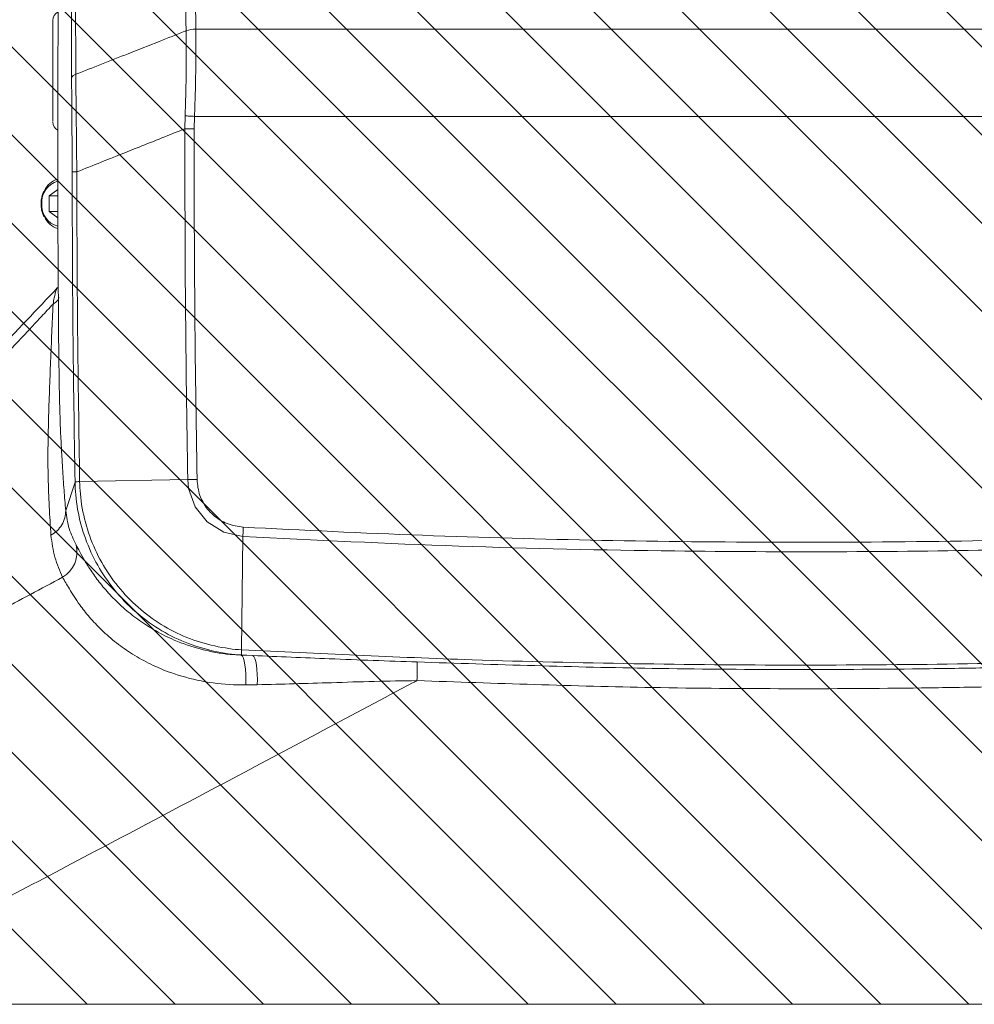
# Model space of a CAD drawing. Header units: millimetres. Extents: x 0 to 8410, y 0 to 5940.
# Tile 37 of 179: x 1153 to 1347, y 4078 to 4278. Entities that reach past the tile are written whole.
import ezdxf

# ---------------------------------------------------------------- set-up
doc = ezdxf.new("R2010")
doc.units = ezdxf.units.MM
doc.header["$LTSCALE"] = 10
doc.linetypes.add('CENTERX2', pattern=[20.32, 12.7, -2.54, 2.54, -2.54])

msp = doc.modelspace()

# ---------------------------------------------------------------- hatches: boundary and pattern name
at = {"linetype": 'Continuous'}
h = msp.add_hatch(dxfattribs=at)
h.set_pattern_fill('ANSI31', color=8, scale=4, angle=90, style=0)
h.paths.add_polyline_path([(1125.65, 4477.87), (1125.65, 4077.87), (1575.65, 4077.87), (1575.65, 4477.87)], flags=0)

# ---------------------------------------------------------------- linework, layer by layer
at = {"color": 8, "linetype": 'Continuous', "lineweight": 0}
for p, q in [((1163.45, 4266.47), (1163.33, 4333.21)), ((1164.2, 4333.95), (1164.32, 4267.22)), ((1188.76, 4276.43), (1188.76, 4276.42)), ((1188.76, 4276.42), (1432.83, 4276.42)), ((1186.77, 4276.08), (1186.77, 4276.08)), ((1186.53, 4256.14), (1186.57, 4258.76)), ((1188.48, 4258.66), (1188.42, 4256.14)), ((1407.53, 4258.66), (1188.48, 4258.66)), ((1162.26, 4178.4), (1164.16, 4184.19)), ((1198.02, 4149), (1198, 4148.97)), ((1198, 4148.97), (1200.39, 4148.88)), ((1200.39, 4148.88), (1198.02, 4149)), ((1201.28, 4142.94), (1198.96, 4142.9))]:
    msp.add_line(p, q, dxfattribs=at)
at = {"color": 7, "linetype": 'Continuous', "lineweight": 0}
for p, q in [((1158.9, 4242.46), (1160.66, 4243.75)), ((1158.9, 4239.28), (1158.9, 4242.46)), ((1160.67, 4242.46), (1158.9, 4242.46)), ((1160.68, 4237.98), (1158.9, 4239.28)), ((1160.68, 4239.28), (1158.9, 4239.28)), ((1160.61, 4223.79), (1160.62, 4223.81)), ((1164.16, 4184.2), (1164.16, 4184.19)), ((1165.11, 4184.31), (1187.12, 4184.71)), ((1198.02, 4149), (1198.03, 4149)), ((1125.65, 4077.87), (1575.65, 4077.87))]:
    msp.add_line(p, q, dxfattribs=at)
at = {"color": 7, "linetype": 'CENTERX2', "lineweight": 0}
msp.add_line((1766.15, 4077.87), (994.16, 4077.87), dxfattribs=at)
at = {"color": 8, "linetype": 'Continuous', "lineweight": 0, "flags": 128}
for points in [[(1186.57, 4258.76), (1186.77, 4258.75), (1186.99, 4258.74), (1187.22, 4258.73), (1187.45, 4258.72), (1187.7, 4258.7), (1187.96, 4258.69), (1188.22, 4258.68), (1188.48, 4258.66)], [(1186.53, 4256.14), (1186.73, 4256.14), (1186.94, 4256.14), (1187.17, 4256.14), (1187.4, 4256.14), (1187.65, 4256.14), (1187.9, 4256.14), (1188.16, 4256.14), (1188.42, 4256.14)], [(1163.57, 4247.35), (1163.6, 4247.35), (1163.65, 4247.35), (1163.73, 4247.35), (1163.84, 4247.35), (1163.98, 4247.35), (1164.14, 4247.35), (1164.32, 4247.35), (1164.52, 4247.35)], [(1198.36, 4173.09), (1198.36, 4173.09), (1194.47, 4173.97), (1191.08, 4176.09), (1188.61, 4179.18), (1187.29, 4182.88), (1187.12, 4184.71), (1187.12, 4184.71)], [(1198, 4148.97), (1198.24, 4148.76), (1198.45, 4148.35), (1198.63, 4147.75), (1198.78, 4146.99), (1198.89, 4146.1), (1198.96, 4145.09), (1198.98, 4144.01), (1198.96, 4142.9)], [(1200.39, 4148.88), (1200.6, 4148.67), (1200.8, 4148.27), (1200.97, 4147.69), (1201.11, 4146.95), (1201.21, 4146.07), (1201.27, 4145.09), (1201.3, 4144.03), (1201.28, 4142.94)]]:
    msp.add_lwpolyline(points, dxfattribs=at)
at = {"color": 7, "linetype": 'Continuous', "lineweight": 0, "flags": 128}
msp.add_lwpolyline([(1198.08, 4150.06), (1198.22, 4161.52), (1198.36, 4173.09)], dxfattribs=at)
at = {"color": 7, "linetype": 'Continuous', "lineweight": 0}
for centre, radius, start, end in [((5160.65, 4252.87), 4000, 178.3744, 180.68745), ((1161.65, 4278.15), 2, 117.0116, 180.0005), ((1161.65, 4257.55), 2, 179.9972, 240.0415), ((1161.71, 4241.94), 4.09, 105.3296, 157.2812), ((1161.69, 4239.77), 4.06, 202.7727, 255.251)]:
    msp.add_arc(centre, radius, start, end, dxfattribs=at)
at = {"color": 8, "linetype": 'Continuous', "lineweight": 0}
for centre, radius, start, end in [((1188.83, 4270.22), 6.21, 90.6139, 109.3311), ((1188.83, 4270.22), 6.21, 90.6186, 109.3331), ((1164.56, 4266.07), 1.17, 101.7353, 160.2819), ((1161.67, 4241.31), 4.26, 103.7325, 185.9482), ((1161.66, 4240.43), 4.25, 173.9976, 256.7367), ((1158.66, 4169.93), 5.91, 300.1376, 14.5057), ((1152.71, 4147.11), 81.16, 357.6514, 0.3243)]:
    msp.add_arc(centre, radius, start, end, dxfattribs=at)
for points, knots in [([(1186.77, 4276.08), (1186.62, 4297.35), (1186.43, 4324.92), (1186.74, 4352.5), (1186.81, 4358.8)], [0, 0, 0, 0, 0.771503, 1, 1, 1, 1]), ([(1188.8, 4359.11), (1188.73, 4352.81), (1188.42, 4325.24), (1188.61, 4297.69), (1188.76, 4276.43)], [0, 0, 0, 0, 0.228496, 1, 1, 1, 1]), ([(1188.76, 4276.42), (1188.77, 4273.95), (1188.79, 4270.2), (1188.7, 4264.95), (1188.61, 4261.52), (1188.52, 4259.42), (1188.48, 4258.66)], [0, 0, 0, 0, 0.431347, 0.653478, 0.875602, 1, 1, 1, 1]), ([(1164.32, 4267.22), (1166.05, 4267.9), (1169.62, 4269.3), (1175.28, 4271.53), (1180.95, 4273.77), (1184.87, 4275.32), (1186.69, 4276.05), (1186.77, 4276.08)], [0, 0, 0, 0, 0.231832, 0.47603, 0.756294, 0.989551, 1, 1, 1, 1]), ([(1186.57, 4258.76), (1186.6, 4259.5), (1186.73, 4262.78), (1186.82, 4268.69), (1186.79, 4273.59), (1186.77, 4276.08)], [0, 0, 0, 0, 0.124191, 0.55607, 1, 1, 1, 1]), ([(1163.57, 4247.35), (1163.57, 4248.25), (1163.56, 4251.93), (1163.54, 4257.01), (1163.5, 4262.46), (1163.47, 4265.13), (1163.45, 4266.47)], [0, 0, 0, 0, 0.139224, 0.563591, 0.781797, 1, 1, 1, 1]), ([(1164.32, 4267.22), (1164.33, 4265.87), (1164.36, 4263.16), (1164.41, 4258.94), (1164.45, 4254.6), (1164.49, 4250.71), (1164.51, 4248.29), (1164.52, 4247.35)], [0, 0, 0, 0, 0.212375, 0.424754, 0.642892, 0.861045, 1, 1, 1, 1]), ([(1186.53, 4256.14), (1183.42, 4254.9), (1177.74, 4252.62), (1170.4, 4249.69), (1166.18, 4248.01), (1164.52, 4247.35)], [0, 0, 0, 0, 0.423635, 0.774474, 1, 1, 1, 1]), ([(1187.12, 4184.71), (1186.94, 4196.61), (1186.58, 4220.42), (1186.55, 4244.23), (1186.53, 4256.14)], [0, 0, 0, 0, 0.4999803, 1, 1, 1, 1]), ([(1188.42, 4256.14), (1188.43, 4244.24), (1188.47, 4220.44), (1188.83, 4196.64), (1189.01, 4184.74)], [0, 0, 0, 0, 0.500021, 1, 1, 1, 1]), ([(1164.16, 4184.19), (1164, 4194.42), (1163.68, 4215.47), (1163.61, 4236.52), (1163.57, 4247.35)], [0, 0, 0, 0, 0.485822, 1, 1, 1, 1]), ([(1164.52, 4247.35), (1164.56, 4236.53), (1164.63, 4215.51), (1164.95, 4194.5), (1165.11, 4184.31)], [0, 0, 0, 0, 0.515026, 1, 1, 1, 1]), ([(1159.69, 4220.44), (1159.77, 4220.88), (1159.97, 4221.99), (1160.28, 4223.3), (1160.51, 4223.63), (1160.61, 4223.79)], [0, 0, 0, 0, 0.268925, 0.667016, 1, 1, 1, 1]), ([(1159.69, 4220.44), (1158.9, 4219.6), (1151.36, 4211.56), (1141.04, 4200.48), (1131.58, 4190.19), (1128.79, 4187.16)], [0, 0, 0, 0, 0.075997, 0.727625, 1, 1, 1, 1]), ([(1159.26, 4173.37), (1159.02, 4177.27), (1158.55, 4185.06), (1158.72, 4196.96), (1159.19, 4208.83), (1159.52, 4216.57), (1159.69, 4220.44)], [0, 0, 0, 0, 0.250032, 0.50005, 0.750056, 1, 1, 1, 1]), ([(1159.69, 4220.44), (1159.9, 4220.58), (1160.34, 4220.86), (1160.76, 4221.36), (1160.89, 4221.71), (1160.93, 4221.81)], [0, 0, 0, 0, 0.39879, 0.811964, 1, 1, 1, 1]), ([(1160.94, 4204.88), (1160.94, 4204.7), (1160.95, 4203.75), (1160.99, 4202.02), (1161.04, 4199.75), (1161.11, 4197.46), (1161.19, 4195.25), (1161.28, 4193.13), (1161.38, 4191.2), (1161.49, 4189.19), (1161.66, 4186.34), (1161.91, 4182.7), (1162.14, 4179.79), (1162.26, 4178.4)], [0, 0, 0, 0, 0.02118, 0.108791, 0.19994, 0.282222, 0.372547, 0.453692, 0.52566, 0.593124, 0.682389, 0.847783, 1, 1, 1, 1]), ([(1198.03, 4149), (1198.03, 4149), (1197.14, 4149.06), (1194.24, 4149.34), (1189.41, 4150.41), (1183.77, 4152.69), (1178.62, 4155.88), (1174.07, 4159.87), (1170.25, 4164.59), (1167.25, 4169.88), (1165.21, 4175.61), (1164.31, 4180.45), (1164.19, 4183.33), (1164.16, 4184.2)], [0, 0, 0, 0, 0.0001533, 0.0496475, 0.1626452, 0.2756416, 0.3877326, 0.4998238, 0.6127747, 0.725725, 0.8386714, 0.9516181, 1, 1, 1, 1]), ([(1165.11, 4184.31), (1165.14, 4183.48), (1165.26, 4180.68), (1166.13, 4175.97), (1168.11, 4170.39), (1171.03, 4165.23), (1174.75, 4160.63), (1179.19, 4156.74), (1184.21, 4153.64), (1189.7, 4151.4), (1194.41, 4150.43), (1197.22, 4150.06), (1198.08, 4150.06), (1198.08, 4150.06)], [0, 0, 0, 0, 0.047942, 0.160993, 0.274042, 0.387102, 0.500159, 0.612377, 0.724597, 0.837701, 0.950806, 0.999999, 1, 1, 1, 1]), ([(1189.01, 4184.74), (1189.12, 4183.64), (1189.29, 4182.02), (1190.45, 4179.53), (1192.18, 4177.36), (1195.08, 4175.51), (1197.31, 4175.18), (1198.42, 4175.02)], [0, 0, 0, 0, 0.2219095, 0.3253461, 0.5487666, 0.7744042, 1, 1, 1, 1]), ([(1162.26, 4178.4), (1162.23, 4177.91), (1162.16, 4176.9), (1161.53, 4175.48), (1160.57, 4174.23), (1159.69, 4173.66), (1159.26, 4173.37)], [0, 0, 0, 0, 0.24558, 0.5000082, 0.7544252, 1, 1, 1, 1]), ([(1162.26, 4178.4), (1162.45, 4177.15), (1162.83, 4174.65), (1163.86, 4172.49), (1164.38, 4171.41)], [0, 0, 0, 0, 0.499363, 1, 1, 1, 1]), ([(1198.42, 4175.02), (1210.58, 4174.42), (1234.9, 4173.23), (1271.44, 4172.24), (1308.03, 4171.84), (1344.68, 4172.1), (1381.37, 4172.95), (1405.81, 4174.05), (1418.03, 4174.61)], [0, 0, 0, 0, 0.166355, 0.332727, 0.499082, 0.666049, 0.833033, 1, 1, 1, 1]), ([(1161.62, 4164.82), (1161.04, 4166.14), (1159.88, 4168.8), (1159.47, 4171.85), (1159.26, 4173.37)], [0, 0, 0, 0, 0.4992576, 1, 1, 1, 1]), ([(1418.12, 4172.68), (1407.15, 4172.18), (1385.2, 4171.17), (1352.24, 4170.31), (1319.28, 4169.93), (1282.63, 4170.11), (1242.31, 4170.98), (1213.02, 4172.38), (1198.36, 4173.09)], [0, 0, 0, 0, 0.149861, 0.299772, 0.449633, 0.599544, 0.799713, 1, 1, 1, 1]), ([(1164.38, 4171.41), (1164.61, 4170.97), (1165.06, 4170.09), (1166.1, 4168.21), (1167.47, 4166.03), (1169.26, 4163.56), (1171.52, 4160.94), (1174.19, 4158.37), (1177.25, 4155.97), (1180.59, 4153.85), (1184.74, 4151.76), (1189.81, 4150.03), (1194.49, 4149.16), (1197.26, 4149.01), (1198, 4148.97)], [0, 0, 0, 0, 0.089961, 0.180139, 0.270048, 0.356556, 0.443333, 0.529728, 0.605669, 0.681893, 0.757805, 0.859912, 0.962041, 1, 1, 1, 1]), ([(1130.97, 4148.47), (1136.85, 4151.6), (1147.07, 4157.04), (1157.29, 4162.5), (1161.62, 4164.82)], [0, 0, 0, 0, 0.5753708, 1, 1, 1, 1]), ([(1198.96, 4142.9), (1198.11, 4142.9), (1195.04, 4142.91), (1189.82, 4143.56), (1184.18, 4145.09), (1179.55, 4147.06), (1175.84, 4149.12), (1172.46, 4151.48), (1169.53, 4154.05), (1167.05, 4156.7), (1164.75, 4159.64), (1162.87, 4162.63), (1162.04, 4164.09), (1161.62, 4164.82)], [0, 0, 0, 0, 0.0425493, 0.154045, 0.2654766, 0.3437322, 0.4222932, 0.5005298, 0.5841102, 0.6680703, 0.7517234, 0.8758489, 1, 1, 1, 1]), ([(1198.08, 4150.06), (1213.72, 4149.3), (1240.33, 4148.02), (1277.95, 4147.15), (1310.91, 4146.85), (1343.87, 4147.09), (1380.67, 4147.89), (1406.47, 4149.07), (1421.28, 4149.75)], [0, 0, 0, 0, 0.21053, 0.358098, 0.505666, 0.653235, 0.800803, 1, 1, 1, 1]), ([(1200.39, 4148.88), (1205.57, 4148.66), (1216.71, 4148.18), (1227.9, 4147.78), (1233.87, 4147.57)], [0, 0, 0, 0, 0.465547, 1, 1, 1, 1]), ([(1233.87, 4147.57), (1249.81, 4147.05), (1274.86, 4146.24), (1309.07, 4145.99), (1331.9, 4146.09), (1353.66, 4146.43), (1381.95, 4147.1), (1405.66, 4148.23), (1421.31, 4148.98)], [0, 0, 0, 0, 0.255133, 0.401235, 0.547337, 0.620378, 0.749359, 1, 1, 1, 1]), ([(1233.81, 4143.78), (1233.55, 4143.65), (1227.17, 4140.25), (1214.66, 4133.59), (1193.03, 4122.11), (1171.39, 4110.67), (1151.13, 4100), (1140.26, 4094.3), (1135.5, 4091.8)], [0, 0, 0, 0, 0.007783, 0.194674, 0.381571, 0.668009, 0.854917, 1, 1, 1, 1]), ([(1233.81, 4143.78), (1230.9, 4143.74), (1225.08, 4143.65), (1214.2, 4143.27), (1206.3, 4143.07), (1201.28, 4142.94)], [0, 0, 0, 0, 0.265991, 0.532636, 1, 1, 1, 1]), ([(1424.84, 4145.56), (1416.46, 4145.07), (1399.69, 4144.09), (1374.84, 4143.11), (1353.8, 4142.55), (1332, 4142.19), (1309.14, 4142.07), (1274.87, 4142.34), (1249.77, 4143.22), (1233.81, 4143.78)], [0, 0, 0, 0, 0.131799, 0.263598, 0.390352, 0.462129, 0.605701, 0.749273, 1, 1, 1, 1])]:
    msp.add_open_spline(points, degree=3, knots=knots, dxfattribs=at)
at = {"color": 7, "linetype": 'Continuous', "lineweight": 0}
for points, knots in [([(1159.65, 4257.68), (1159.65, 4257.68), (1159.65, 4257.68), (1159.65, 4259), (1159.65, 4261.31), (1159.65, 4264.4), (1159.65, 4267.44), (1159.65, 4270.47), (1159.65, 4273.34), (1159.65, 4276.02), (1159.65, 4277.65), (1159.65, 4278.34), (1159.65, 4278.15), (1159.65, 4278.14)], [0, 0, 0, 0, 0.07209, 0.179375, 0.286449, 0.393432, 0.500411, 0.567584, 0.67499, 0.782597, 0.890286, 0.997904, 1, 1, 1, 1]), ([(1157.84, 4243.46), (1157.74, 4243.25), (1157.45, 4242.68), (1157.28, 4241.77), (1157.25, 4241.11), (1157.24, 4240.87)], [0, 0, 0, 0, 0.268971, 0.735324, 1, 1, 1, 1]), ([(1157.24, 4240.87), (1157.25, 4240.64), (1157.27, 4239.99), (1157.45, 4239.08), (1157.74, 4238.49), (1157.86, 4238.26)], [0, 0, 0, 0, 0.24753, 0.709978, 1, 1, 1, 1]), ([(1160.61, 4223.79), (1156.39, 4219.34), (1145.31, 4207.64), (1134.39, 4195.82), (1127.63, 4188.5)], [0, 0, 0, 0, 0.380794, 1, 1, 1, 1]), ([(1164.16, 4184.2), (1164.16, 4184.2), (1164.16, 4184.2), (1164.16, 4184.21), (1164.16, 4184.22), (1164.16, 4184.23), (1164.19, 4184.25), (1164.36, 4184.27), (1164.72, 4184.29), (1165.04, 4184.31), (1165.11, 4184.31)], [0, 0, 0, 0, 0.002867, 0.005737, 0.011292, 0.031666, 0.112204, 0.43615, 0.865265, 1, 1, 1, 1]), ([(1187.12, 4184.71), (1187.4, 4184.71), (1187.96, 4184.72), (1188.66, 4184.74), (1189.01, 4184.74)], [0, 0, 0, 0, 0.500002, 1, 1, 1, 1]), ([(1198.36, 4173.09), (1198.37, 4173.38), (1198.38, 4173.96), (1198.41, 4174.66), (1198.42, 4175.02)], [0, 0, 0, 0, 0.500014, 1, 1, 1, 1]), ([(1198.09, 4150.06), (1198.08, 4149.84), (1198.06, 4149.38), (1198.06, 4149.1), (1198.06, 4149.02), (1198.06, 4149.01), (1198.04, 4149), (1198.04, 4149), (1198.03, 4149), (1198.03, 4149)], [0, 0, 0, 0, 0.393396, 0.822361, 0.951792, 0.984488, 0.992209, 0.996088, 1, 1, 1, 1])]:
    msp.add_open_spline(points, degree=3, knots=knots, dxfattribs=at)

doc.saveas('drawing.dxf')
